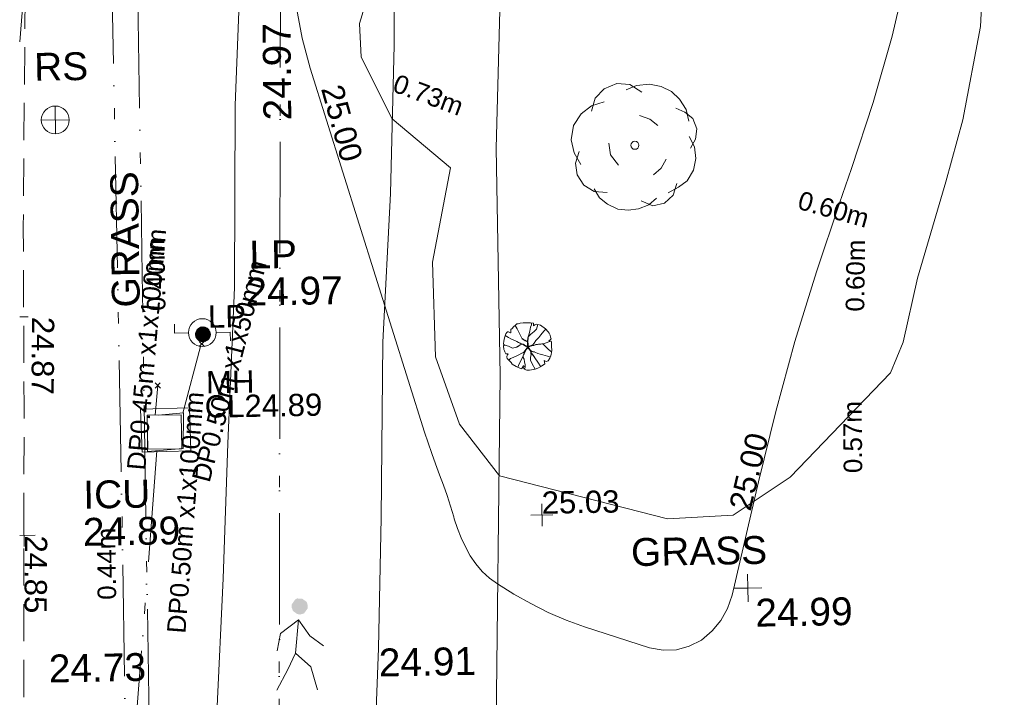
# Model space of a CAD drawing. Header units: millimetres. Extents: x -287732 to 520720, y -88450 to 287754.
# Tile 17 of 256: x -281646 to -268379, y 62293 to 71418. Entities that reach past the tile are written whole.
import ezdxf

# ---------------------------------------------------------------- set-up
doc = ezdxf.new("R2010")
doc.units = ezdxf.units.MM
for name, pattern in [('IMPORT-DASHED _2_', [750, 500, -250]), ('IMPORT-UG_DRAINAGE_UNIDENTIFIED_QLB2 _2_', [2700, 1500, -300, 0, -250, 150, -300, 0, -200]), ('IMPORT-UG_EIR_QLB2 _2_', [2750, 1500, -300, 0, -300, 150, -300, 0, -200]), ('IMPORT-UG_ELEC_LV_QLB2 _2_', [2700, 1500, -300, 0, -250, 150, -300, 0, -200]), ('IMPORT-UG_ELEC_STREET LIGHTING_QLB2 _2_', [2700, 1500, -300, 0, -250, 150, -300, 0, -200]), ('IMPORT-UG_WATER_QLB2 _2_', [2500, 1500, -300, 0, -50, 150, -300, 0, -200])]:
    doc.linetypes.add(name, pattern=pattern)
for name, color, linetype, lineweight, true_color in [('00_TOPO_FOOTPATH', 7, 'Continuous', 9, 0xa50000), ('00_TOPO_FURN_LAMP_POST', 7, 'Continuous', 9, 0x666666), ('00_TOPO_FURN_SIGN', 7, 'Continuous', 9, 0x666666), ('00_TOPO_KERB_TOP', 7, 'Continuous', 9, 0xa500a5), ('00_TOPO_LEVEL_SPOT', 7, 'Continuous', 9, 0x666666), ('00_TOPO_SERV_IC', 5, 'Continuous', 9, 0x0000ff), ('00_TOPO_TREE', 7, 'Continuous', 9, 0x666666), ('00_UAV_FORM_LINES', 7, 'Continuous', 9, 0x666666), ('01_DTM_CONTOUR_MJR', 7, 'Continuous', 9, 0x7f3f00), ('12333-PUM-2D-U-0001-C01 - Rev2_REVIT IMPORT_dwg', 7, 'Continuous', 9, 0x767676), ('CONTOURS_INDEX', 4, 'Continuous', 9, 0x00ffff), ('CONTOURS_INDEX_LVL', 4, 'Continuous', 9, 0x00ffff), ('KERB_BOTTOM_LVL', 7, 'Continuous', 9, 0x0000a5), ('KERB_TOP_LVL', 2, 'Continuous', 9, 0xffff00), ('LAMPPOST', 6, 'Continuous', 9, 0xff00ff), ('LAMPPOST_TXT', 6, 'Continuous', 9, 0xff00ff), ('MANHOLES', 7, 'Continuous', 9, 0xa50000), ('MANHOLES_LVL', 7, 'Continuous', 9, 0xa50000), ('MANHOLES_TXT', 7, 'Continuous', 9, 0xa50000), ('PUM-EIRCOMM-NOTES', 6, 'Continuous', 9, 0xff00ff), ('PUM-EIRCOMM-QLB2', 6, 'IMPORT-UG_EIR_QLB2 _2_', 9, 0xff00ff), ('PUM-ELECTRIC-LV-QLB2', 1, 'IMPORT-UG_ELEC_LV_QLB2 _2_', 9, 0xff0000), ('PUM-ELECTRIC-MH', 1, 'Continuous', 9, 0xff0000), ('PUM-ELECTRIC-SL-QLB2', 7, 'IMPORT-UG_ELEC_STREET LIGHTING_QLB2 _2_', 9, 0xff7f7f), ('PUM-UNIDENTIFIED-QLB2', 150, 'IMPORT-UG_DRAINAGE_UNIDENTIFIED_QLB2 _2_', 9, 0x007fff), ('PUM-WATER-QLB2', 5, 'IMPORT-UG_WATER_QLB2 _2_', 9, 0x0000ff), ('SAPLING', 120, 'Continuous', 9, 0x00ffbf), ('SPOT_HEIGHTS_LVL', 7, 'Continuous', 9, 0x00a500)]:
    doc.layers.add(name, color=color, linetype=linetype, lineweight=lineweight, true_color=true_color)
for name, color, linetype, lineweight in [('00_TOPO_PEDASTRIAN', 7, 'Continuous', 9), ('00_TOPO_SURVEY_TEXT', 7, 'Continuous', 9), ('CHANGE_OF_SURFACE', 7, 'IMPORT-DASHED _2_', 9), ('CHANGE_OF_SURFACE_LVL', 7, 'Continuous', 9), ('GEN-TEXT', 7, 'Continuous', 9)]:
    doc.layers.add(name, color=color, linetype=linetype, lineweight=lineweight)
doc.styles.add('Arial_1', font='arial.ttf', dxfattribs={"height": 250})
doc.styles.add('Arial_3', font='arial.ttf', dxfattribs={"height": 300})
doc.styles.add('Swis721 Lt BT_2', font='swissl.ttf', dxfattribs={"height": 375})

# ---------------------------------------------------------------- blocks, each defined once
blk = doc.blocks.new('12333-PUM-2D-U-0001-C01 - Rev2_REVIT IMPORT_dwg_PEDESTRIAN CROSS-2077066-Site Location Plan Proposed')
at = {"layer": '00_TOPO_PEDASTRIAN', "true_color": 0xe2e2e2}
blk.add_hatch(color=254, dxfattribs=at).paths.add_polyline_path([(533625241, 725623668), (533625296, 725623684), (533625347, 725623753), (533625347, 725623790), (533625333, 725623838), (533625274, 725623881), (533625206, 725623886), (533625180, 725623874), (533625130, 725623805), (533625129, 725623768), (533625146, 725623718), (533625202, 725623677), (533625218, 725623673)])
at = {"layer": '00_TOPO_PEDASTRIAN', "color": 253, "true_color": 0xaaaaaa, "flags": 128}
for points in [[(533624923, 725623185), (533624975, 725623417), (533625218, 725623596), (533625369, 725623382), (533625550, 725623243)], [(533625218, 725623596), (533625170, 725623151), (533625373, 725622964), (533625458, 725622652)], [(533625170, 725623151), (533625062, 725622930), (533624912, 725622657)]]:
    blk.add_lwpolyline(points, dxfattribs=at)
blk = doc.blocks.new('12333-PUM-2D-U-0001-C01 - Rev2_REVIT IMPORT_dwg_CONIFEROUS_TREE-2077068-Site Location Plan Proposed')
at = {"layer": '00_TOPO_TREE', "color": 254, "true_color": 0xcccccc, "flags": 128}
for points in [[(-1889, 1546), (-1718, 2118), (-1317, 2519), (-744, 2748), (-172, 2691), (344, 2347)], [(-344, 2462), (115, 2634), (687, 2691), (1202, 2576), (1660, 2347), (2004, 2004), (2290, 1546), (2405, 1031)], [(-2405, -802), (-2691, -286), (-2805, 286), (-2691, 916), (-2347, 1431), (-1889, 1775), (-1317, 1947)], [(229, 1317), (687, 1145), (1031, 859)], [(1832, 1603), (2233, 1431), (2576, 1145), (2748, 687), (2691, 229), (2462, -172)], [(-744, -859), (-1088, -401), (-1145, 115)], [(2405, 344), (2634, -115), (2691, -630), (2576, -1145), (2290, -1603), (1889, -1889), (1431, -2118)], [(-1260, -2061), (-1832, -2004), (-2290, -1718), (-2576, -1260), (-2634, -744), (-2462, -229)], [(1374, -630), (1145, -1031), (802, -1317)], [(1832, -1718), (1660, -2233), (1260, -2576), (744, -2691), (229, -2462)], [(916, -2347), (573, -2634), (115, -2805), (-344, -2863), (-802, -2805), (-1260, -2576), (-1603, -2290), (-1832, -1889)]]:
    blk.add_lwpolyline(points, dxfattribs=at)
at = {"layer": '00_TOPO_TREE', "color": 254, "true_color": 0xcccccc}
blk.add_circle((0, 0), 177, dxfattribs=at)
blk = doc.blocks.new('12333-PUM-2D-U-0001-C01 - Rev2_REVIT IMPORT_dwg_MSL_RoadSign_SYM-2077193-Site Location Plan Proposed')
at = {"layer": '00_TOPO_FURN_SIGN', "color": 254, "true_color": 0xcccccc}
for p, q in [((0, -500), (0, 500)), ((-500, 0), (500, 0))]:
    blk.add_line(p, q, dxfattribs=at)
blk.add_circle((0, 0), 500, dxfattribs=at)
blk = doc.blocks.new('12333-PUM-2D-U-0001-C01 - Rev2_REVIT IMPORT_dwg_MSL_Lamp_Post_SYM-2077199-Site Location Plan Proposed')
at = {"layer": '00_TOPO_FURN_LAMP_POST', "color": 254, "true_color": 0xcccccc, "flags": 128}
for points in [[(-500, 0), (-1000, 0), (-1000, 317)], [(500, 0), (1000, 0), (1000, -317)]]:
    blk.add_lwpolyline(points, dxfattribs=at)
at = {"layer": '00_TOPO_FURN_LAMP_POST', "color": 254, "true_color": 0xcccccc}
blk.add_circle((0, 0), 500, dxfattribs=at)
blk = doc.blocks.new('12333-PUM-2D-U-0001-C01 - Rev2_REVIT IMPORT_dwg_MM-2077200-Site Location Plan Proposed')
at = {"layer": '00_TOPO_LEVEL_SPOT', "color": 254, "true_color": 0xcccccc, "flags": 128}
for points in [[(500, 0), (0, 0), (0, 500)], [(0, -500), (0, 0), (-500, 0)]]:
    blk.add_lwpolyline(points, dxfattribs=at)
blk = doc.blocks.new('12333-PUM-2D-U-0001-C01 - Rev2_REVIT IMPORT_dwg_MGS62954_T2_Galway_ITM_3d_Rev1-2077680-Site Location Plan Proposed')
at = {"layer": '00_TOPO_FOOTPATH', "color": 254, "true_color": 0xcccccc, "flags": 128}
for points in [[(533621443, 725622413), (533623019, 725622351), (533624096, 725622359), (533624215, 725624171), (533624307, 725625991), (533624433, 725628087), (533624487, 725630543), (533624603, 725632616), (533624807, 725634327), (533624997, 725634972), (533625652, 725636314), (533626006, 725636753), (533626436, 725637110), (533627286, 725637750), (533627849, 725638117), (533628674, 725638531), (533629668, 725638690), (533631126, 725638672), (533633192, 725638798)], [(533626177, 725621194), (533626290, 725623196), (533626355, 725624953), (533626420, 725627316), (533626560, 725629315), (533626641, 725631315), (533626681, 725633155), (533626773, 725634247), (533627350, 725635233), (533628248, 725635823), (533629651, 725636277), (533630883, 725636556), (533632563, 725636723), (533634398, 725637006), (533633192, 725638798)]]:
    blk.add_lwpolyline(points, dxfattribs=at)
at = {"layer": '00_TOPO_KERB_TOP', "color": 254, "true_color": 0xcccccc, "flags": 128}
blk.add_lwpolyline([(533621601, 725631448), (533621699, 725632466), (533621926, 725633420), (533622231, 725634067), (533622722, 725634910), (533623249, 725635658), (533623940, 725636485), (533624663, 725637221), (533625165, 725637644), (533625857, 725638106), (533626928, 725638643), (533628160, 725639103), (533628462, 725639204), (533628583, 725638634), (533629477, 725638825), (533629405, 725639347), (533630533, 725639439), (533632025, 725639446), (533634181, 725639392), (533636354, 725639335), (533638726, 725639308), (533639461, 725639300), (533639901, 725639303)], dxfattribs=at)
at = {"layer": '00_TOPO_SERV_IC', "color": 254, "true_color": 0xcccccc}
for p, q in [((533623228, 725625930), (533623228, 725626387)), ((533623685, 725626387), (533623228, 725626387)), ((533623685, 725625930), (533623685, 725626387)), ((533623228, 725625930), (533623685, 725625930))]:
    blk.add_line(p, q, dxfattribs=at)
at = {"layer": '00_UAV_FORM_LINES', "color": 254, "true_color": 0xcccccc, "flags": 128}
for points in [[(533627994, 725629901), (533628089, 725632102), (533628242, 725632589), (533628400, 725632939), (533628662, 725633312), (533628939, 725633622), (533629286, 725633897), (533630033, 725634204), (533630717, 725634495), (533631329, 725634722), (533633007, 725635497), (533633339, 725635749), (533633623, 725636107), (533634398, 725637006)], [(533626877, 725616264), (533627354, 725616578), (533627410, 725616847), (533627488, 725617209), (533627534, 725617614), (533627846, 725621777), (533627995, 725626842), (533627994, 725629901)]]:
    blk.add_lwpolyline(points, dxfattribs=at)
at = {"layer": '01_DTM_CONTOUR_MJR', "color": 254, "true_color": 0xcccccc, "flags": 128}
blk.add_lwpolyline([(533634637, 725632747), (533634547, 725631427), (533634287, 725630172), (533634043, 725629345), (533633637, 725628051), (533633432, 725627193), (533633252, 725626785), (533631874, 725625404), (533631098, 725624907), (533630213, 725624870), (533627960, 725625490), (533627435, 725626193), (533627128, 725627105), (533627106, 725628380), (533627372, 725629649), (533626600, 725630320), (533626197, 725631159), (533626180, 725631613), (533626680, 725633150)], dxfattribs=at)
for name, p, xscale, yscale, zscale in [('12333-PUM-2D-U-0001-C01 - Rev2_REVIT IMPORT_dwg_CONIFEROUS_TREE-2077068-Site Location Plan Proposed', (533629862, 725629908), 0.3048, 0.3048, 0.3048), ('12333-PUM-2D-U-0001-C01 - Rev2_REVIT IMPORT_dwg_MSL_RoadSign_SYM-2077193-Site Location Plan Proposed', (533622059, 725630386), 0.375, 0.375, 0.375), ('12333-PUM-2D-U-0001-C01 - Rev2_REVIT IMPORT_dwg_MSL_Lamp_Post_SYM-2077199-Site Location Plan Proposed', (533623991, 725627488), 0.375, 0.375, 0.375), ('12333-PUM-2D-U-0001-C01 - Rev2_REVIT IMPORT_dwg_MM-2077200-Site Location Plan Proposed', (533631280, 725623920), 0.375, 0.375, 0.375)]:
    blk.add_blockref(name, p, dxfattribs=dict(xscale=xscale, yscale=yscale, zscale=zscale))
blk.add_blockref('12333-PUM-2D-U-0001-C01 - Rev2_REVIT IMPORT_dwg_PEDESTRIAN CROSS-2077066-Site Location Plan Proposed', (0, 0))
at = {"layer": '00_TOPO_FOOTPATH', "color": 251, "true_color": 0x666666, "insert": (533624864, 725630329), "char_height": 375, "width": 1495.9, "attachment_point": 1, "rotation": 89.51, "line_spacing_factor": 1.005062, "style": 'Swis721 Lt BT_2'}
blk.add_mtext('24.97', dxfattribs=at)
at = {"layer": '00_TOPO_FOOTPATH', "color": 251, "true_color": 0x666666, "insert": (533626290, 725623191), "char_height": 375, "width": 1495.9, "attachment_point": 1, "line_spacing_factor": 1.005062, "style": 'Swis721 Lt BT_2'}
blk.add_mtext('24.91', dxfattribs=at)
at = {"layer": '00_TOPO_FURN_LAMP_POST', "char_height": 375, "attachment_point": 1, "line_spacing_factor": 1.005062, "style": 'Swis721 Lt BT_2'}
for s, insert, width in [('LP', (533624643, 725628713), 707.59), ('24.97', (533624581, 725628215), 1495.9)]:
    blk.add_mtext(s, dxfattribs=dict(at, insert=insert, width=width))
at = {"layer": '00_TOPO_FURN_SIGN', "insert": (533621787, 725631292), "char_height": 375, "width": 783.57, "attachment_point": 1, "line_spacing_factor": 1.005062, "style": 'Swis721 Lt BT_2'}
blk.add_mtext('RS', dxfattribs=at)
at = {"layer": '00_TOPO_KERB_TOP', "color": 251, "true_color": 0x666666, "insert": (533621843, 725623188), "char_height": 375, "width": 1495.9, "attachment_point": 1, "line_spacing_factor": 1.005062, "style": 'Swis721 Lt BT_2'}
blk.add_mtext('24.73', dxfattribs=at)
at = {"layer": '00_TOPO_LEVEL_SPOT', "insert": (533631375, 725623773), "char_height": 375, "width": 1495.9, "attachment_point": 1, "line_spacing_factor": 1.005062, "style": 'Swis721 Lt BT_2'}
blk.add_mtext('24.99', dxfattribs=at)
at = {"layer": '00_TOPO_SERV_IC', "color": 251, "true_color": 0x666666, "char_height": 375, "attachment_point": 1, "line_spacing_factor": 1.005062, "style": 'Swis721 Lt BT_2'}
for s, insert, width in [('ICU', (533622349, 725625520), 1021.01), ('24.89', (533622335, 725625019), 1495.9)]:
    blk.add_mtext(s, dxfattribs=dict(at, insert=insert, width=width))
at = {"layer": '00_TOPO_SURVEY_TEXT', "color": 251, "true_color": 0x666666, "insert": (533622780, 725627844), "char_height": 375, "width": 2018.28, "attachment_point": 1, "rotation": 89.7877, "line_spacing_factor": 1.005062, "style": 'Swis721 Lt BT_2'}
blk.add_mtext('GRASS', dxfattribs=at)
at = {"layer": '00_TOPO_SURVEY_TEXT', "color": 251, "true_color": 0x666666, "insert": (533629714, 725624618), "char_height": 375, "width": 2018.28, "attachment_point": 1, "line_spacing_factor": 1.005062, "style": 'Swis721 Lt BT_2'}
blk.add_mtext('GRASS', dxfattribs=at)
blk = doc.blocks.new('12333-PUM-2D-U-0001-C01 - Rev2_REVIT IMPORT_dwg_SAPLING-2077789-Site Location Plan Proposed')
at = {"layer": 'SAPLING', "color": 254, "true_color": 0xeaeaea, "flags": 128}
blk.add_lwpolyline([(-224, 233), (-205, 245), (-187, 266), (-161, 288), (-141, 304), (-126, 305), (-98, 315), (-57, 319), (-20, 318), (6, 319), (42, 315), (83, 313), (82, 297), (82, 276), (101, 288), (116, 295), (174, 283), (242, 230), (278, 193), (290, 174), (304, 144), (310, 119), (318, 96), (308, 85), (285, 71), (314, 66), (319, 51), (320, 34), (321, -19), (321, -44), (322, -58), (318, -87), (317, -88), (315, -116), (305, -145), (293, -164), (270, -199), (257, -205), (243, -206), (226, -198), (219, -196), (224, -237), (178, -270), (130, -296), (93, -307), (71, -313), (19, -319), (-18, -318), (-32, -316), (-49, -307), (-60, -296), (-61, -287), (-54, -269), (-62, -259), (-66, -259), (-71, -273), (-84, -295), (-95, -300), (-161, -268), (-214, -235), (-227, -214), (-256, -185), (-273, -169), (-281, -158), (-286, -141), (-285, -125), (-277, -110), (-266, -95), (-296, -94), (-309, -68), (-317, -55), (-325, -36), (-325, 12), (-322, 19), (-323, 24), (-325, 45), (-320, 73), (-315, 104), (-309, 132), (-295, 172), (-280, 191), (-269, 200), (-267, 201), (-257, 200), (-232, 187), (-228, 185), (-224, 190), (-226, 205)], close=True, dxfattribs=at)
for points in [[(-166, 284), (-141, 239), (-116, 194), (-94, 150), (-73, 104), (-34, 76), (-8, 68), (0, 54), (-1, 32), (-6, 5), (-10, -21), (-26, -46), (-46, -79), (-64, -125), (-67, -149), (-53, -170), (-50, -208), (-39, -250), (-40, -281), (-47, -299), (-49, -307)], [(-141, -278), (-119, -231), (-99, -191), (-77, -151), (-54, -108), (-30, -56), (-16, -32), (-3, -10), (-5, 32), (-2, 70), (4, 113), (16, 154), (31, 203), (43, 259), (53, 291), (57, 315)], [(141, 291), (122, 230), (88, 200), (45, 165), (9, 128), (6, 108), (1, 69), (4, 19), (9, -1), (27, -1), (63, 17), (86, 42), (110, 77), (150, 118), (180, 152), (219, 199), (245, 226)], [(93, -307), (57, -237), (34, -187), (35, -146), (43, -115), (41, -75), (33, -48), (18, -30), (-6, -6), (-29, 5), (-61, 27), (-94, 41), (-128, 58), (-164, 77), (-228, 106), (-260, 124), (-302, 152)], [(-324, 31), (-309, 22), (-261, 7), (-206, -19), (-150, -8), (-102, 21), (-73, 29), (-35, 8), (-17, 5), (13, 1), (37, 5), (73, 23)], [(-141, 64), (-110, 49), (-101, 44), (-87, 37), (-62, 29), (-46, 19), (-36, 10), (-22, 6), (-1, 4), (-3, -1), (-3, -9), (-19, 1), (-29, 5), (-44, 14), (-64, 26), (-74, 31), (-78, 29), (-97, 23), (-116, 15), (-124, 6), (-137, 0), (-152, -9), (-156, -9)], [(-145, 67), (-125, 56), (-92, 40), (-55, 25), (-29, 8)], [(-75, 109), (-57, 95), (-38, 82), (-16, 72), (-3, 63), (-1, 43), (-2, 29), (1, 17), (-3, 3), (3, -8), (14, -23), (23, -42), (33, -54), (45, -78), (54, -95), (67, -114), (89, -147)], [(-65, -125), (-58, -111), (-50, -101), (-44, -90), (-36, -73), (-29, -56), (-17, -38), (-6, -22), (-2, -12), (1, 0)], [(9, 131), (5, 117), (8, 105), (3, 84), (1, 71), (-1, 54), (-3, 38), (5, 26), (5, 14), (6, 6), (8, 1)], [(311, 66), (223, 37), (175, 28), (119, 21), (87, 15), (30, 6), (0, 0), (11, -30), (36, -58), (58, -71), (94, -79), (133, -97), (167, -110), (201, -119), (232, -127), (261, -136), (302, -150)], [(32, -147), (40, -130), (43, -115), (40, -101), (43, -82), (38, -68), (27, -46), (12, -30), (8, -17), (0, -8), (1, 1), (0, 12), (1, 24)], [(5, -3), (28, 1), (56, 6), (80, 12), (108, 23), (130, 23)], [(6, -1), (29, 1), (45, 5), (52, 8), (63, 11), (84, 13), (106, 18), (129, 23), (147, 27), (164, 26), (189, 31), (196, 32)], [(319, -80), (278, -48), (237, -5), (206, 27), (200, 32)], [(-259, -182), (-236, -158), (-200, -145), (-150, -124), (-53, -79), (-25, -43), (-3, -16)], [(-82, -91), (-63, -85), (-52, -80), (-43, -67), (-34, -57), (-26, -45), (-15, -30), (-8, -23), (-8, -11), (-6, -3)], [(-81, -91), (-66, -84), (-55, -82), (-47, -73), (-34, -56), (-18, -29), (-4, -16)], [(-64, -121), (-51, -97), (-40, -75), (-29, -49), (-16, -29), (-4, -16)], [(104, -84), (86, -77), (66, -73), (50, -66), (36, -58), (29, -45), (23, -36), (18, -27), (11, -15), (1, -5)], [(169, -277), (133, -215), (93, -154), (54, -99), (30, -51), (5, -18)], [(87, -77), (69, -73), (50, -69), (36, -55)], [(84, -143), (70, -119), (59, -104), (44, -80), (38, -69)]]:
    blk.add_lwpolyline(points, dxfattribs=at)
blk = doc.blocks.new('12333-PUM-2D-U-0001-C01 - Rev2_REVIT IMPORT_dwg_MH_CIR2-2077688-Site Location Plan Proposed')
at = {"layer": 'LAMPPOST', "color": 211, "true_color": 0xffaaff}
for p, q in [((-499, -33), (33, 499)), ((-496, 60), (-60, 496)), ((-488, -111), (111, 488)), ((-467, -180), (180, 467)), ((-467, 179), (-179, 467)), ((-438, -241), (241, 438)), ((-403, -296), (296, 403)), ((-362, -345), (345, 362)), ((-315, -388), (388, 315)), ((-263, -425), (425, 263)), ((-204, -456), (456, 204)), ((-138, -480), (480, 138)), ((-64, -496), (496, 64)), ((22, -500), (500, -22)), ((128, -483), (483, -128)), ((305, -396), (396, -305))]:
    blk.add_line(p, q, dxfattribs=at)
at = {"layer": 'LAMPPOST', "color": 211, "true_color": 0xffaaff, "flags": 128}
blk.add_lwpolyline([(475, -154), (500, 0), (475, 154), (404, 293), (293, 404), (154, 475), (0, 500), (-154, 475), (-293, 404), (-404, 293), (-475, 154), (-500, 0), (-475, -154), (-404, -293), (-293, -404), (-154, -475), (0, -500), (154, -475), (293, -404), (404, -293)], close=True, dxfattribs=at)
blk = doc.blocks.new('12333-PUM-2D-U-0001-C01 - Rev2_REVIT IMPORT_dwg_SPOT-V262-Site Location Plan Proposed')
at = {"layer": 'CHANGE_OF_SURFACE_LVL', "color": 253, "true_color": 0xaaaaaa}
for p, q in [((0, 500), (0, -500)), ((-181, 0), (500, 0))]:
    blk.add_line(p, q, dxfattribs=at)
blk = doc.blocks.new('12333-PUM-2D-U-0001-C01 - Rev2_REVIT IMPORT_dwg_SPOT-V274-Site Location Plan Proposed')
at = {"layer": 'KERB_BOTTOM_LVL', "color": 9, "true_color": 0xaaaae1}
blk.add_line((272, 0), (500, 0), dxfattribs=at)
blk = doc.blocks.new('12333-PUM-2D-U-0001-C01 - Rev2_REVIT IMPORT_dwg_SPOT-V281-Site Location Plan Proposed')
at = {"layer": 'KERB_TOP_LVL', "color": 51, "true_color": 0xffffaa}
blk.add_line((129, 0), (500, 0), dxfattribs=at)
blk = doc.blocks.new('12333-PUM-2D-U-0001-C01 - Rev2_REVIT IMPORT_dwg_SPOT-2077775-Site Location Plan Proposed')
at = {"layer": 'SPOT_HEIGHTS_LVL', "color": 9, "true_color": 0xaae1aa}
for p, q in [((0, 500), (0, -500)), ((-500, 0), (500, 0))]:
    blk.add_line(p, q, dxfattribs=at)
blk = doc.blocks.new('12333-PUM-2D-U-0001-C01 - Rev2_REVIT IMPORT_dwg-1620468-Site Location Plan Proposed')
at = {"layer": 'CHANGE_OF_SURFACE', "color": 253, "true_color": 0xaaaaaa, "flags": 128}
blk.add_lwpolyline([(-12365, 23333), (-12718, 23246), (-13821, 22841), (-14585, 22528), (-15273, 22099), (-15588, 21888), (-16094, 21526), (-16548, 21125), (-16828, 20832), (-17223, 20377), (-17703, 19799), (-18115, 19252), (-18393, 18803), (-18657, 18378), (-18856, 17964), (-18992, 17581), (-19234, 16931), (-19391, 16393), (-19477, 13114), (-19509, 10658), (-19572, 7233), (-19668, 2556), (-19754, -2421), (-19799, -4424), (-19880, -8942), (-19984, -13326)], dxfattribs=at)
at = {"layer": 'CONTOURS_INDEX', "color": 131, "true_color": 0xaaffff, "flags": 128}
blk.add_lwpolyline([(-7499, 16370), (-7727, 15465), (-8000, 14573), (-8303, 13690), (-8475, 13228), (-8801, 12306), (-9107, 11376), (-9381, 10438), (-9634, 9492), (-10015, 7973), (-10081, 7796), (-10170, 7635), (-10293, 7497), (-10438, 7375), (-10605, 7296), (-10777, 7249), (-10954, 7251), (-11137, 7285), (-12008, 7583), (-12254, 7678), (-12495, 7784), (-12728, 7907), (-12955, 8041), (-13171, 8180), (-13278, 8261), (-13376, 8351), (-13460, 8454), (-13534, 8566), (-13596, 8687), (-13651, 8811), (-13698, 8938), (-13739, 9068), (-13746, 9094), (-13787, 9238), (-13831, 9381), (-13878, 9523), (-13927, 9664), (-13979, 9811), (-14028, 9954), (-14074, 10098), (-14119, 10243), (-15574, 15169), (-15673, 15575), (-15745, 15984)], dxfattribs=at)
at = {"layer": 'GEN-TEXT', "color": 253, "true_color": 0xaaaaaa}
for p, q in [((-17135, 11446), (-17064, 11517)), ((-17064, 11446), (-17135, 11517)), ((-17738, 10897), (-17667, 10968)), ((-17667, 10897), (-17738, 10968))]:
    blk.add_line(p, q, dxfattribs=at)
at = {"layer": 'MANHOLES', "color": 9, "true_color": 0xe1aaaa, "flags": 128}
blk.add_lwpolyline([(-17939, 10616), (-17281, 10626), (-17272, 10046), (-17930, 10036)], close=True, dxfattribs=at)
at = {"layer": 'PUM-EIRCOMM-QLB2', "color": 211, "true_color": 0xffaaff, "flags": 128}
for points in [[(-17560, 52519), (-18038, 41213), (-18182, 33642), (-18227, 18929), (-18214, 8543), (-18223, 5588)], [(-17226, 49152), (-17716, 40103), (-18047, 33068), (-17865, 22114), (-17886, 12427), (-17903, 3937)]]:
    blk.add_lwpolyline(points, dxfattribs=at)
at = {"layer": 'PUM-ELECTRIC-MH', "color": 21, "true_color": 0xffaaaa, "flags": 128}
for points in [[(-17704, 10533), (-17362, 10556), (-17376, 10076)], [(-17376, 10076), (-17857, 10044), (-17852, 10212)]]:
    blk.add_lwpolyline(points, dxfattribs=at)
at = {"layer": 'PUM-ELECTRIC-SL-QLB2', "color": 254, "true_color": 0xffd4d4}
blk.add_line((-17369, 10555), (-17119, 11448), dxfattribs=at)
at = {"layer": 'PUM-ELECTRIC-SL-QLB2', "color": 254, "true_color": 0xffd4d4, "flags": 128}
blk.add_lwpolyline([(-17730, 10052), (-19114, -4650), (-19479, -14568), (-19753, -23123), (-20002, -26703), (-20218, -26731)], dxfattribs=at)
at = {"layer": 'PUM-UNIDENTIFIED-QLB2', "color": 141, "true_color": 0xaad4ff}
blk.add_line((-17744, 10533), (-17703, 10933), dxfattribs=at)
at = {"layer": 'PUM-WATER-QLB2', "color": 161, "true_color": 0xaaaaff}
blk.add_line((-16168, 5186), (-15628, 33393), dxfattribs=at)
for name, p in [('12333-PUM-2D-U-0001-C01 - Rev2_REVIT IMPORT_dwg_MGS62954_T2_Galway_ITM_3d_Rev1-2077680-Site Location Plan Proposed', (-533641080, -725615854)), ('12333-PUM-2D-U-0001-C01 - Rev2_REVIT IMPORT_dwg_SAPLING-2077789-Site Location Plan Proposed', (-12708, 11372))]:
    blk.add_blockref(name, p)
for name, p, xscale, yscale, zscale in [('12333-PUM-2D-U-0001-C01 - Rev2_REVIT IMPORT_dwg_SPOT-V274-Site Location Plan Proposed', (-19625, 11888), 0.3, 0.3, 0.3), ('12333-PUM-2D-U-0001-C01 - Rev2_REVIT IMPORT_dwg_SPOT-V281-Site Location Plan Proposed', (-19582, 11888), 0.3, 0.3, 0.3), ('12333-PUM-2D-U-0001-C01 - Rev2_REVIT IMPORT_dwg_MH_CIR2-2077688-Site Location Plan Proposed', (-17081, 11611), 0.2, 0.2, 0.2), ('12333-PUM-2D-U-0001-C01 - Rev2_REVIT IMPORT_dwg_SPOT-2077775-Site Location Plan Proposed', (-12558, 9099), 0.3, 0.3, 0.3), ('12333-PUM-2D-U-0001-C01 - Rev2_REVIT IMPORT_dwg_SPOT-V262-Site Location Plan Proposed', (-19541, 8946), 0.3, 0.3, 0.3)]:
    blk.add_blockref(name, p, dxfattribs=dict(xscale=xscale, yscale=yscale, zscale=zscale))
at = {"layer": 'CHANGE_OF_SURFACE_LVL', "insert": (-19226, 8938), "char_height": 300, "width": 1256.11, "attachment_point": 1, "rotation": 268.5821, "line_spacing_factor": 0.941778, "style": 'Arial_3'}
blk.add_mtext('24.85', dxfattribs=at)
at = {"layer": 'CONTOURS_INDEX_LVL', "char_height": 300, "width": 1256.11, "attachment_point": 1, "line_spacing_factor": 0.941778, "style": 'Arial_3'}
for insert, rotation in [((-15144, 14967), 284.5319), ((-10038, 9165), 75.4938)]:
    blk.add_mtext('25.00', dxfattribs=dict(at, insert=insert, rotation=rotation))
at = {"layer": 'KERB_TOP_LVL', "insert": (-19080, 11880), "char_height": 300, "width": 1256.11, "attachment_point": 1, "rotation": 268.5821, "line_spacing_factor": 0.941778, "style": 'Arial_3'}
blk.add_mtext('24.87', dxfattribs=at)
at = {"layer": 'LAMPPOST_TXT', "insert": (-17010, 11997), "char_height": 300, "width": 613.36, "attachment_point": 1, "line_spacing_factor": 0.941778, "style": 'Arial_3'}
blk.add_mtext('LP', dxfattribs=at)
at = {"layer": 'MANHOLES_LVL', "insert": (-17075, 10787), "char_height": 300, "width": 1895.19, "attachment_point": 1, "line_spacing_factor": 0.941778, "style": 'Arial_3'}
blk.add_mtext('CL24.89', dxfattribs=at)
at = {"layer": 'MANHOLES_TXT', "insert": (-17051, 11113), "char_height": 300, "width": 774.97, "attachment_point": 1, "line_spacing_factor": 0.941778, "style": 'Arial_3'}
blk.add_mtext('MH', dxfattribs=at)
at = {"layer": 'PUM-EIRCOMM-NOTES', "char_height": 250, "width": 1160.03, "attachment_point": 2, "line_spacing_factor": 0.941778, "style": 'Arial_1'}
for s, insert, rotation in [('0.40m', (-17829, 12420), 89.8853), ('0.44m', (-18561, 8544), 89.8215)]:
    blk.add_mtext(s, dxfattribs=dict(at, insert=insert, rotation=rotation))
at = {"layer": 'PUM-ELECTRIC-LV-QLB2', "char_height": 250, "width": 1160.03, "attachment_point": 2, "line_spacing_factor": 0.941778, "style": 'Arial_1'}
for s, insert, rotation in [('0.73m', (-13943, 14898), 338.6445), ('0.60m', (-8520, 13266), 343.3523), ('0.60m', (-8403, 12252), 88.2431), ('0.57m', (-8478, 10075), 89.5752)]:
    blk.add_mtext(s, dxfattribs=dict(at, insert=insert, rotation=rotation))
at = {"layer": 'PUM-ELECTRIC-SL-QLB2', "char_height": 250, "attachment_point": 2, "line_spacing_factor": 0.941778, "style": 'Arial_1'}
for s, insert, width, rotation in [('DP0.50m x1x50mm', (-16857, 11146), 3660.66, 74.3904), ('DP0.50m x1x100mm', (-17485, 9227), 3893.28, 84.6242)]:
    blk.add_mtext(s, dxfattribs=dict(at, insert=insert, width=width, rotation=rotation))
at = {"layer": 'PUM-UNIDENTIFIED-QLB2', "insert": (-17969, 11434), "char_height": 250, "width": 3893.28, "attachment_point": 2, "rotation": 84.0242, "line_spacing_factor": 0.941778, "style": 'Arial_1'}
blk.add_mtext('DP0.45m x1x100mm', dxfattribs=at)
at = {"layer": 'SPOT_HEIGHTS_LVL', "insert": (-12558, 9414), "char_height": 300, "width": 1256.11, "attachment_point": 1, "line_spacing_factor": 0.941778, "style": 'Arial_3'}
blk.add_mtext('25.03', dxfattribs=at)

msp = doc.modelspace()

# ---------------------------------------------------------------- block references
at = {"layer": '12333-PUM-2D-U-0001-C01 - Rev2_REVIT IMPORT_dwg', "color": 254, "linetype": 'IMPORT-UG_ELEC_STREET LIGHTING_QLB2 _2_', "true_color": 0xffd4d4, "rotation": 0.9999999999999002}
msp.add_blockref('12333-PUM-2D-U-0001-C01 - Rev2_REVIT IMPORT_dwg-1620468-Site Location Plan Proposed', (-261895, 55870), dxfattribs=at)

doc.saveas('drawing.dxf')
